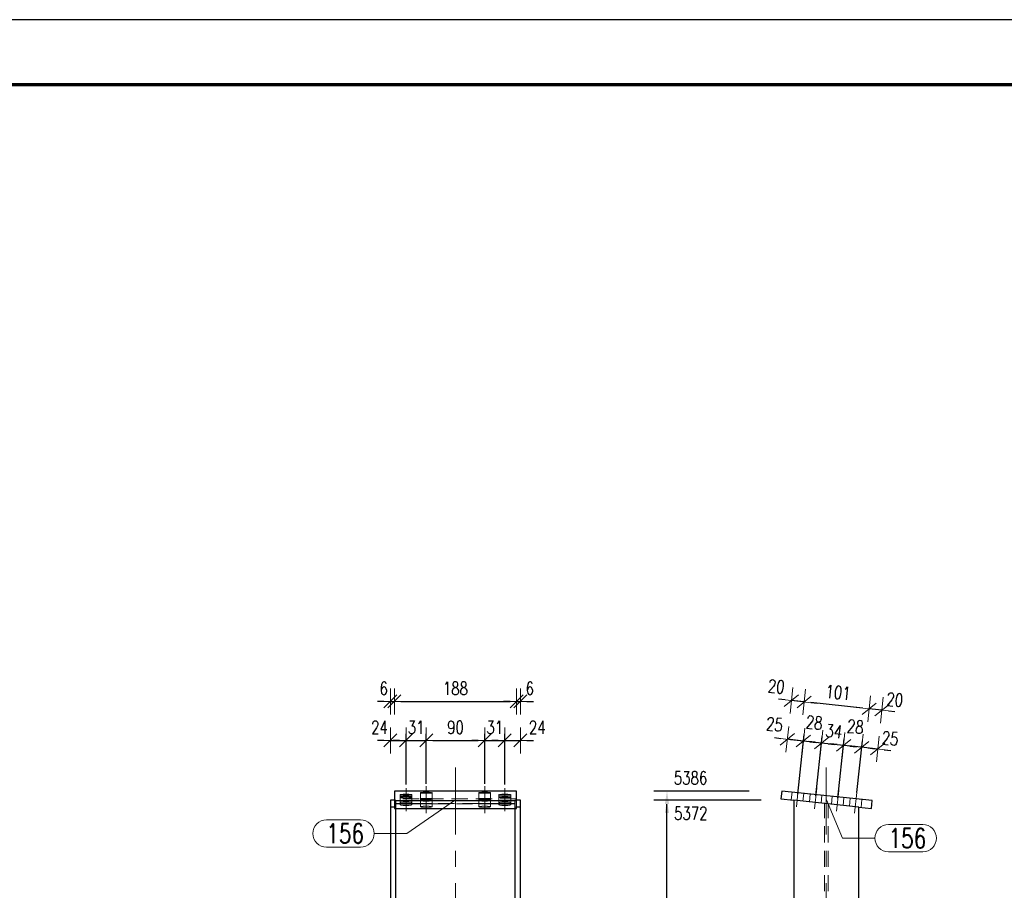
# Model space of a CAD drawing. Header units: millimetres. Extents: x -165 to 441, y 14674 to 15169.
# Tile 9 of 21: x -13 to 138, y 14960 to 15094. Entities that reach past the tile are written whole.
import ezdxf

# ---------------------------------------------------------------- set-up
doc = ezdxf.new("R2010")
doc.units = ezdxf.units.MM
doc.header["$LTSCALE"] = 10
doc.linetypes.add('HIDDEN', pattern=[0.375, 0.25, -0.125])
doc.linetypes.add('MITTE', pattern=[2, 1.25, -0.25, 0.25, -0.25])
doc.layers.get('Defpoints').update_dxf_attribs({"color": 1})
doc.layers.add('_FORMATKA', color=8, linetype='Continuous', plot=False)
for name, color, linetype, lineweight in [('_RAMKA', 7, 'Continuous', 35), ('PS_DIM', 4, 'Continuous', 13), ('PS_Hidden', 2, 'HIDDEN', 9), ('PS_Mid', 5, 'MITTE', 15), ('PS_Pos', 1, 'Continuous', 15), ('PS_Shape', 161, 'Continuous', 30), ('PS_SOLID', 7, 'Continuous', 30)]:
    doc.layers.add(name, color=color, linetype=linetype, lineweight=lineweight)
doc.styles.add('simplex', font='simplex.shx', dxfattribs={"width": 0.75})
doc.dimstyles.new('1_10_GŁ_DS1-LS10', dxfattribs={"dimtxt": 2, "dimasz": 2, "dimexe": 2, "dimexo": 5, "dimgap": 1, "dimtad": 1, "dimjust": 4, "dimdec": 0, "dimlfac": 10, "dimtxsty": 'simplex', "dimblk1": 'NONE', "dimsah": 1, "dimcen": 2, "dimclrd": 256, "dimclre": 256, "dimclrt": 3, "dimadec": 1, "dimazin": 0, "dimtfac": 1, "dimtdec": 0, "dimtmove": 2, "dimatfit": 3, "dimfxl": 1, "dimarcsym": 0})
doc.dimstyles.new('1_10_PRZ', dxfattribs={"dimtxt": 2, "dimasz": 1, "dimexe": 2, "dimexo": 5, "dimgap": 1, "dimtad": 1, "dimdec": 0, "dimlfac": 10, "dimtxsty": 'simplex', "dimblk": 'dimznak', "dimcen": 2, "dimse1": 1, "dimse2": 1, "dimclrt": 3, "dimadec": 1, "dimazin": 0, "dimtfac": 1, "dimtdec": 0, "dimtix": 1, "dimtmove": 2, "dimatfit": 3, "dimldrblk": 'dim-grot', "dimfxl": 1, "dimarcsym": 0})
doc.dimstyles.new('1_10_SC', dxfattribs={"dimtxt": 2, "dimasz": 1, "dimexe": 1, "dimexo": 1, "dimgap": 1, "dimtad": 1, "dimdec": 0, "dimlfac": 10, "dimtxsty": 'simplex', "dimblk": 'dimznak', "dimcen": 2, "dimclrd": 256, "dimclre": 256, "dimclrt": 3, "dimadec": 1, "dimazin": 0, "dimtfac": 1, "dimtdec": 0, "dimtix": 1, "dimtmove": 2, "dimatfit": 3, "dimldrblk": 'dim-grot', "dimfxl": 1, "dimarcsym": 0})

# ---------------------------------------------------------------- blocks, each defined once
blk = doc.blocks.new('*D55')
at = {"layer": 'Defpoints', "color": 0, "transparency": 16777216}
for p in [(86.38, 14973.67), (105.88, 14973.67), (115.88, 14820.89)]:
    blk.add_point(p, dxfattribs=at)
at = {"layer": 'PS_DIM', "lineweight": -2, "transparency": 16777216}
for p, q in [((100.88, 14973.67), (84.38, 14973.67)), ((86.38, 14820.89), (86.38, 14971.67)), ((110.88, 14820.89), (84.38, 14820.89))]:
    blk.add_line(p, q, dxfattribs=at)
at = {"layer": 'PS_DIM', "transparency": 16777216}
blk.add_solid([(86.05, 14971.67), (86.71, 14971.67), (86.38, 14973.67)], dxfattribs=at)
at = {"layer": 'PS_DIM', "color": 3, "transparency": 16777216, "insert": (90.04, 14971.65), "char_height": 2, "attachment_point": 5, "rotation": 0.0573, "style": 'simplex'}
blk.add_mtext('5372', dxfattribs=at)
blk = doc.blocks.new('_None')
blk = doc.blocks.new('*D56')
at = {"layer": 'Defpoints', "color": 0, "transparency": 16777216}
for p in [(86.38, 14975.07), (104.05, 14975.07), (115.88, 14820.89)]:
    blk.add_point(p, dxfattribs=at)
at = {"layer": 'PS_DIM', "lineweight": -2, "transparency": 16777216}
for p, q in [((99.05, 14975.07), (84.38, 14975.07)), ((86.38, 14820.89), (86.38, 14973.07)), ((110.88, 14820.89), (84.38, 14820.89))]:
    blk.add_line(p, q, dxfattribs=at)
at = {"layer": 'PS_DIM', "transparency": 16777216}
blk.add_solid([(86.05, 14973.07), (86.71, 14973.07), (86.38, 14975.07)], dxfattribs=at)
at = {"layer": 'PS_DIM', "color": 3, "transparency": 16777216, "insert": (90.01, 14977.09), "char_height": 2, "attachment_point": 5, "rotation": 0.0573, "style": 'simplex'}
blk.add_mtext('5386', dxfattribs=at)
blk = doc.blocks.new('dimznak')
at = {"color": 0}
for points in [[(0, 2), (0, -2)], [(-2, 0), (2, 0)]]:
    blk.add_lwpolyline(points, dxfattribs=at)
at = {"color": 2}
blk.add_lwpolyline([(1, 1), (-1, -1)], dxfattribs=at)
blk = doc.blocks.new('*D63')
at = {"layer": 'Defpoints', "color": 0, "transparency": 16777216}
for p in [(116.33, 14981.81), (115.48, 14973.85), (117.97, 14973.59)]:
    blk.add_point(p, dxfattribs=at)
at = {"layer": 'PS_DIM', "color": 0, "lineweight": -2, "transparency": 16777216}
for p, q in [((115.34, 14981.91), (114.34, 14982.02)), ((118.82, 14981.54), (116.33, 14981.81)), ((119.81, 14981.43), (120.81, 14981.33))]:
    blk.add_line(p, q, dxfattribs=at)
for p, rotation in [((116.33, 14981.81), 353.9079972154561), ((118.82, 14981.54), 173.9079972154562)]:
    blk.add_blockref('dimznak', p, dxfattribs=dict(at, rotation=rotation))
at = {"layer": 'PS_DIM', "color": 3, "transparency": 16777216, "insert": (120.72, 14983.17), "char_height": 2, "attachment_point": 5, "rotation": 353.908, "style": 'simplex'}
blk.add_mtext('25', dxfattribs=at)
blk = doc.blocks.new('dim-grot')
blk.add_hatch(color=256).paths.add_polyline_path([(0, 0), (-2, 0.5), (-2, -0.5)])
blk.add_lwpolyline([(0, 0), (-2, 0.5), (-2, -0.5), (0, 0)])
blk = doc.blocks.new('*D64')
at = {"layer": 'Defpoints', "color": 0, "transparency": 16777216}
for p in [(113.55, 14982.1), (112.57, 14972.96), (115.48, 14973.85)]:
    blk.add_point(p, dxfattribs=at)
at = {"layer": 'PS_DIM', "lineweight": -2, "transparency": 16777216}
for p, q in [((112.55, 14982.21), (111.56, 14982.32)), ((112.68, 14973.95), (113.65, 14983.1)), ((116.33, 14981.81), (113.55, 14982.1)), ((115.59, 14974.85), (116.44, 14982.8)), ((117.33, 14981.7), (118.32, 14981.59))]:
    blk.add_line(p, q, dxfattribs=at)
for p, rotation in [((113.55, 14982.1), 353.9079972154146), ((116.33, 14981.81), 173.9079972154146)]:
    blk.add_blockref('dimznak', p, dxfattribs=dict(at, rotation=rotation))
at = {"layer": 'PS_DIM', "color": 3, "transparency": 16777216, "insert": (115.37, 14984.98), "char_height": 2, "attachment_point": 5, "rotation": 353.908, "style": 'simplex'}
blk.add_mtext('28', dxfattribs=at)
blk = doc.blocks.new('*D65')
at = {"layer": 'Defpoints', "color": 0, "transparency": 16777216}
for p in [(110.17, 14982.46), (109.19, 14973.32), (112.57, 14972.96)]:
    blk.add_point(p, dxfattribs=at)
at = {"layer": 'PS_DIM', "lineweight": -2, "transparency": 16777216}
for p, q in [((109.3, 14974.31), (110.27, 14983.46)), ((109.17, 14982.57), (108.18, 14982.68)), ((113.55, 14982.1), (110.17, 14982.46)), ((112.68, 14973.95), (113.65, 14983.1)), ((114.54, 14982), (115.54, 14981.89))]:
    blk.add_line(p, q, dxfattribs=at)
for p, rotation in [((110.17, 14982.46), 353.9079972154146), ((113.55, 14982.1), 173.9079972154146)]:
    blk.add_blockref('dimznak', p, dxfattribs=dict(at, rotation=rotation))
at = {"layer": 'PS_DIM', "color": 3, "transparency": 16777216, "insert": (112.07, 14984.27), "char_height": 2, "attachment_point": 5, "rotation": 353.908, "style": 'simplex'}
blk.add_mtext('34', dxfattribs=at)
blk = doc.blocks.new('*D66')
at = {"layer": 'Defpoints', "color": 0, "transparency": 16777216}
for p in [(107.38, 14982.76), (106.41, 14973.61), (109.19, 14973.32)]:
    blk.add_point(p, dxfattribs=at)
at = {"layer": 'PS_DIM', "lineweight": -2, "transparency": 16777216}
for p, q in [((106.51, 14974.61), (107.49, 14983.76)), ((109.3, 14974.31), (110.27, 14983.46)), ((106.39, 14982.87), (105.39, 14982.97)), ((110.17, 14982.46), (107.38, 14982.76)), ((111.16, 14982.36), (112.16, 14982.25))]:
    blk.add_line(p, q, dxfattribs=at)
for p, rotation in [((107.38, 14982.76), 353.9079972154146), ((110.17, 14982.46), 173.9079972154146)]:
    blk.add_blockref('dimznak', p, dxfattribs=dict(at, rotation=rotation))
at = {"layer": 'PS_DIM', "color": 3, "transparency": 16777216, "insert": (109.04, 14985.6), "char_height": 2, "attachment_point": 5, "rotation": 353.908, "style": 'simplex'}
blk.add_mtext('28', dxfattribs=at)
blk = doc.blocks.new('*D67')
at = {"layer": 'Defpoints', "color": 0, "transparency": 16777216}
for p in [(104.9, 14983.03), (103.92, 14973.88), (106.41, 14973.61)]:
    blk.add_point(p, dxfattribs=at)
at = {"layer": 'PS_DIM', "color": 0, "lineweight": -2, "transparency": 16777216}
for p, q in [((103.9, 14983.13), (102.91, 14983.24)), ((107.38, 14982.76), (104.9, 14983.03)), ((108.38, 14982.66), (109.37, 14982.55))]:
    blk.add_line(p, q, dxfattribs=at)
for p, rotation in [((104.9, 14983.03), 353.9079972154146), ((107.38, 14982.76), 173.9079972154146)]:
    blk.add_blockref('dimznak', p, dxfattribs=dict(at, rotation=rotation))
at = {"layer": 'PS_DIM', "color": 3, "transparency": 16777216, "insert": (102.93, 14985.33), "char_height": 2, "attachment_point": 5, "rotation": 353.908, "style": 'simplex'}
blk.add_mtext('25', dxfattribs=at)
blk = doc.blocks.new('*D68')
at = {"layer": 'Defpoints', "color": 0, "transparency": 16777216}
for p in [(117.49, 14987.72), (115.88, 14972.6), (117.84, 14972.39)]:
    blk.add_point(p, dxfattribs=at)
at = {"layer": 'PS_DIM', "color": 0, "lineweight": -2, "transparency": 16777216}
for p, q in [((116.5, 14987.82), (115.5, 14987.93)), ((119.45, 14987.51), (117.49, 14987.72)), ((120.45, 14987.4), (121.44, 14987.29))]:
    blk.add_line(p, q, dxfattribs=at)
for p, rotation in [((117.49, 14987.72), 353.9079972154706), ((119.45, 14987.51), 173.9079972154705)]:
    blk.add_blockref('dimznak', p, dxfattribs=dict(at, rotation=rotation))
at = {"layer": 'PS_DIM', "color": 3, "transparency": 16777216, "insert": (121.43, 14989.13), "char_height": 2, "attachment_point": 5, "rotation": 353.908, "style": 'simplex'}
blk.add_mtext('20', dxfattribs=at)
blk = doc.blocks.new('*D69')
at = {"layer": 'Defpoints', "color": 0, "transparency": 16777216}
for p in [(107.49, 14988.78), (105.88, 14973.67), (115.88, 14972.6)]:
    blk.add_point(p, dxfattribs=at)
at = {"layer": 'PS_DIM', "color": 0, "lineweight": -2, "transparency": 16777216}
blk.add_line((116.5, 14987.82), (108.49, 14988.68), dxfattribs=at)
for p, rotation in [((107.49, 14988.78), 173.9079972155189), ((117.49, 14987.72), 353.9079972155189)]:
    blk.add_blockref('dimznak', p, dxfattribs=dict(at, rotation=rotation))
at = {"layer": 'PS_DIM', "color": 3, "transparency": 16777216, "insert": (112.71, 14990.24), "char_height": 2, "attachment_point": 5, "rotation": 353.908, "style": 'simplex'}
blk.add_mtext('101', dxfattribs=at)
blk = doc.blocks.new('*D70')
at = {"layer": 'Defpoints', "color": 0, "transparency": 16777216}
for p in [(105.53, 14988.99), (104.05, 14975.07), (105.88, 14973.67)]:
    blk.add_point(p, dxfattribs=at)
at = {"layer": 'PS_DIM', "color": 0, "lineweight": -2, "transparency": 16777216}
for p, q in [((104.54, 14989.1), (103.54, 14989.21)), ((107.49, 14988.78), (105.53, 14988.99)), ((108.49, 14988.68), (109.48, 14988.57))]:
    blk.add_line(p, q, dxfattribs=at)
for p, rotation in [((105.53, 14988.99), 353.9079972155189), ((107.49, 14988.78), 173.9079972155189)]:
    blk.add_blockref('dimznak', p, dxfattribs=dict(at, rotation=rotation))
at = {"layer": 'PS_DIM', "color": 3, "transparency": 16777216, "insert": (103.2, 14991.16), "char_height": 2, "attachment_point": 5, "rotation": 353.908, "style": 'simplex'}
blk.add_mtext('20', dxfattribs=at)
blk = doc.blocks.new('*D74')
at = {"layer": 'Defpoints', "color": 0, "transparency": 16777216}
for p in [(46.23, 14982.86), (46.23, 14975.07), (43.83, 14973.67)]:
    blk.add_point(p, dxfattribs=at)
at = {"layer": 'PS_DIM', "color": 0, "lineweight": -2, "transparency": 16777216}
for p, q in [((42.83, 14982.86), (41.83, 14982.86)), ((43.83, 14982.86), (46.23, 14982.86)), ((47.23, 14982.86), (48.23, 14982.86))]:
    blk.add_line(p, q, dxfattribs=at)
blk.add_blockref('dimznak', (43.83, 14982.86), dxfattribs=at)
at = {"layer": 'PS_DIM', "color": 0, "lineweight": -2, "transparency": 16777216, "rotation": 180}
blk.add_blockref('dimznak', (46.23, 14982.86), dxfattribs=at)
at = {"layer": 'PS_DIM', "color": 3, "transparency": 16777216, "insert": (42.14, 14984.86), "char_height": 2, "attachment_point": 5, "style": 'simplex'}
blk.add_mtext('24', dxfattribs=at)
blk = doc.blocks.new('*D75')
at = {"layer": 'Defpoints', "color": 0, "transparency": 16777216}
for p in [(49.33, 14982.86), (46.23, 14975.07), (49.33, 14975.17)]:
    blk.add_point(p, dxfattribs=at)
at = {"layer": 'PS_DIM', "lineweight": -2, "transparency": 16777216}
for p, q in [((46.23, 14976.07), (46.23, 14983.86)), ((49.33, 14976.17), (49.33, 14983.86)), ((45.23, 14982.86), (44.23, 14982.86)), ((46.23, 14982.86), (49.33, 14982.86)), ((50.33, 14982.86), (51.33, 14982.86))]:
    blk.add_line(p, q, dxfattribs=at)
blk.add_blockref('dimznak', (46.23, 14982.86), dxfattribs=at)
at = {"layer": 'PS_DIM', "lineweight": -2, "transparency": 16777216, "rotation": 180}
blk.add_blockref('dimznak', (49.33, 14982.86), dxfattribs=at)
at = {"layer": 'PS_DIM', "color": 3, "transparency": 16777216, "insert": (47.78, 14984.86), "char_height": 2, "attachment_point": 5, "style": 'simplex'}
blk.add_mtext('31', dxfattribs=at)
blk = doc.blocks.new('*D76')
at = {"layer": 'Defpoints', "color": 0, "transparency": 16777216}
for p in [(58.33, 14982.86), (49.33, 14975.17), (58.33, 14975.17)]:
    blk.add_point(p, dxfattribs=at)
at = {"layer": 'PS_DIM', "lineweight": -2, "transparency": 16777216}
for p, q in [((49.33, 14976.17), (49.33, 14983.86)), ((58.33, 14976.17), (58.33, 14983.86)), ((50.33, 14982.86), (57.33, 14982.86))]:
    blk.add_line(p, q, dxfattribs=at)
at = {"layer": 'PS_DIM', "lineweight": -2, "transparency": 16777216, "rotation": 180}
blk.add_blockref('dimznak', (49.33, 14982.86), dxfattribs=at)
at = {"layer": 'PS_DIM', "lineweight": -2, "transparency": 16777216}
blk.add_blockref('dimznak', (58.33, 14982.86), dxfattribs=at)
at = {"layer": 'PS_DIM', "color": 3, "transparency": 16777216, "insert": (53.83, 14984.86), "char_height": 2, "attachment_point": 5, "style": 'simplex'}
blk.add_mtext('90', dxfattribs=at)
blk = doc.blocks.new('*D77')
at = {"layer": 'Defpoints', "color": 0, "transparency": 16777216}
for p in [(61.43, 14982.86), (58.33, 14975.17), (61.43, 14975.07)]:
    blk.add_point(p, dxfattribs=at)
at = {"layer": 'PS_DIM', "lineweight": -2, "transparency": 16777216}
for p, q in [((58.33, 14976.17), (58.33, 14983.86)), ((61.43, 14976.07), (61.43, 14983.86)), ((57.33, 14982.86), (56.33, 14982.86)), ((58.33, 14982.86), (61.43, 14982.86)), ((62.43, 14982.86), (63.43, 14982.86))]:
    blk.add_line(p, q, dxfattribs=at)
blk.add_blockref('dimznak', (58.33, 14982.86), dxfattribs=at)
at = {"layer": 'PS_DIM', "lineweight": -2, "transparency": 16777216, "rotation": 180}
blk.add_blockref('dimznak', (61.43, 14982.86), dxfattribs=at)
at = {"layer": 'PS_DIM', "color": 3, "transparency": 16777216, "insert": (59.88, 14984.86), "char_height": 2, "attachment_point": 5, "style": 'simplex'}
blk.add_mtext('31', dxfattribs=at)
blk = doc.blocks.new('*D78')
at = {"layer": 'Defpoints', "color": 0, "transparency": 16777216}
for p in [(63.83, 14982.86), (61.43, 14975.07), (63.83, 14973.67)]:
    blk.add_point(p, dxfattribs=at)
at = {"layer": 'PS_DIM', "color": 0, "lineweight": -2, "transparency": 16777216}
for p, q in [((60.43, 14982.86), (59.43, 14982.86)), ((61.43, 14982.86), (63.83, 14982.86)), ((64.83, 14982.86), (65.83, 14982.86))]:
    blk.add_line(p, q, dxfattribs=at)
blk.add_blockref('dimznak', (61.43, 14982.86), dxfattribs=at)
at = {"layer": 'PS_DIM', "color": 0, "lineweight": -2, "transparency": 16777216, "rotation": 180}
blk.add_blockref('dimznak', (63.83, 14982.86), dxfattribs=at)
at = {"layer": 'PS_DIM', "color": 3, "transparency": 16777216, "insert": (66.42, 14984.86), "char_height": 2, "attachment_point": 5, "style": 'simplex'}
blk.add_mtext('24', dxfattribs=at)
blk = doc.blocks.new('*D79')
at = {"layer": 'Defpoints', "color": 0, "transparency": 16777216}
for p in [(44.43, 14988.86), (44.43, 14974.86), (43.83, 14973.67)]:
    blk.add_point(p, dxfattribs=at)
at = {"layer": 'PS_DIM', "color": 0, "lineweight": -2, "transparency": 16777216}
for p, q in [((42.83, 14988.86), (41.83, 14988.86)), ((43.83, 14988.86), (44.43, 14988.86)), ((45.43, 14988.86), (46.43, 14988.86))]:
    blk.add_line(p, q, dxfattribs=at)
blk.add_blockref('dimznak', (43.83, 14988.86), dxfattribs=at)
at = {"layer": 'PS_DIM', "color": 0, "lineweight": -2, "transparency": 16777216, "rotation": 180}
blk.add_blockref('dimznak', (44.43, 14988.86), dxfattribs=at)
at = {"layer": 'PS_DIM', "color": 3, "transparency": 16777216, "insert": (42.8, 14990.86), "char_height": 2, "attachment_point": 5, "style": 'simplex'}
blk.add_mtext('6', dxfattribs=at)
blk = doc.blocks.new('*D80')
at = {"layer": 'Defpoints', "color": 0, "transparency": 16777216}
for p in [(63.23, 14988.86), (44.43, 14974.86), (63.23, 14974.86)]:
    blk.add_point(p, dxfattribs=at)
at = {"layer": 'PS_DIM', "color": 0, "lineweight": -2, "transparency": 16777216}
blk.add_line((45.43, 14988.86), (62.23, 14988.86), dxfattribs=at)
at = {"layer": 'PS_DIM', "color": 0, "lineweight": -2, "transparency": 16777216, "rotation": 180}
blk.add_blockref('dimznak', (44.43, 14988.86), dxfattribs=at)
at = {"layer": 'PS_DIM', "color": 0, "lineweight": -2, "transparency": 16777216}
blk.add_blockref('dimznak', (63.23, 14988.86), dxfattribs=at)
at = {"layer": 'PS_DIM', "color": 3, "transparency": 16777216, "insert": (53.83, 14990.86), "char_height": 2, "attachment_point": 5, "style": 'simplex'}
blk.add_mtext('188', dxfattribs=at)
blk = doc.blocks.new('*D81')
at = {"layer": 'Defpoints', "color": 0, "transparency": 16777216}
for p in [(63.83, 14988.86), (63.23, 14974.86), (63.83, 14973.67)]:
    blk.add_point(p, dxfattribs=at)
at = {"layer": 'PS_DIM', "color": 0, "lineweight": -2, "transparency": 16777216}
for p, q in [((62.23, 14988.86), (61.23, 14988.86)), ((63.23, 14988.86), (63.83, 14988.86)), ((64.83, 14988.86), (65.83, 14988.86))]:
    blk.add_line(p, q, dxfattribs=at)
blk.add_blockref('dimznak', (63.23, 14988.86), dxfattribs=at)
at = {"layer": 'PS_DIM', "color": 0, "lineweight": -2, "transparency": 16777216, "rotation": 180}
blk.add_blockref('dimznak', (63.83, 14988.86), dxfattribs=at)
at = {"layer": 'PS_DIM', "color": 3, "transparency": 16777216, "insert": (65.27, 14990.86), "char_height": 2, "attachment_point": 5, "style": 'simplex'}
blk.add_mtext('6', dxfattribs=at)
blk = doc.blocks.new('*U150')
at = {"layer": '_FORMATKA', "lineweight": -3}
blk.add_lwpolyline([(-594, 0), (0, 0), (0, 420), (-594, 420)], close=True, dxfattribs=at)
at = {"layer": '_RAMKA', "lineweight": -3, "const_width": 0.5}
blk.add_lwpolyline([(-564, 10), (-10, 10), (-10, 410), (-564, 410)], close=True, dxfattribs=at)
blk = doc.blocks.new('*X228')
at = {"layer": 'PS_Hidden', "color": 2, "linetype": 'HIDDEN'}
for p, q in [((45.33, 14974.51), (45.33, 14974.15)), ((47.13, 14974.15), (47.13, 14974.51)), ((48.43, 14974.81), (48.43, 14973.85)), ((50.23, 14973.85), (50.23, 14974.81)), ((57.43, 14974.81), (57.43, 14973.85)), ((59.23, 14973.85), (59.23, 14974.81)), ((60.53, 14974.51), (60.53, 14974.15)), ((62.33, 14974.15), (62.33, 14974.51)), ((43.83, 14972.6), (43.83, 14973.67)), ((63.23, 14973.88), (44.43, 14973.88)), ((44.68, 14973.67), (44.43, 14973.67)), ((44.68, 14973.17), (44.68, 14973.67)), ((44.68, 14973.11), (44.68, 14973.17)), ((45.33, 14973.17), (44.68, 14973.17)), ((44.68, 14972.6), (44.68, 14973.11)), ((44.68, 14973.11), (45.33, 14973.11)), ((45.33, 14974.15), (45.33, 14972.96)), ((45.33, 14973.32), (45.45, 14973.36)), ((45.45, 14973.27), (45.33, 14973.32)), ((47.13, 14973.17), (45.33, 14973.17)), ((45.33, 14973.11), (47.13, 14973.11)), ((45.33, 14972.96), (45.45, 14973)), ((45.33, 14972.96), (45.45, 14972.91)), ((45.45, 14973.36), (45.78, 14973.4)), ((45.78, 14973.23), (45.45, 14973.27)), ((45.45, 14973), (45.78, 14973.04)), ((45.45, 14972.91), (45.78, 14972.87)), ((45.78, 14973.4), (46.23, 14973.41)), ((46.23, 14973.22), (45.78, 14973.23)), ((45.78, 14973.04), (46.23, 14973.05)), ((45.78, 14972.87), (46.23, 14972.86)), ((46.23, 14973.41), (46.68, 14973.4)), ((46.68, 14973.23), (46.23, 14973.22)), ((46.23, 14973.05), (46.68, 14973.04)), ((46.23, 14972.86), (46.68, 14972.87)), ((46.68, 14973.4), (47.01, 14973.36)), ((47.01, 14973.27), (46.68, 14973.23)), ((46.68, 14973.04), (47.01, 14973)), ((46.68, 14972.87), (47.01, 14972.91)), ((47.01, 14973.36), (47.13, 14973.32)), ((47.13, 14973.32), (47.01, 14973.27)), ((47.01, 14973), (47.13, 14972.96)), ((47.01, 14972.91), (47.13, 14972.96)), ((47.13, 14972.96), (47.13, 14974.15)), ((48.43, 14973.17), (47.13, 14973.17)), ((47.13, 14973.11), (48.43, 14973.11)), ((48.43, 14973.85), (48.43, 14972.66)), ((48.43, 14973.61), (48.55, 14973.66)), ((48.55, 14973.57), (48.43, 14973.61)), ((50.23, 14973.17), (48.43, 14973.17)), ((48.43, 14973.11), (50.23, 14973.11)), ((48.55, 14973.66), (48.88, 14973.7)), ((48.88, 14973.53), (48.55, 14973.57)), ((48.88, 14973.7), (49.33, 14973.71)), ((49.33, 14973.52), (48.88, 14973.53)), ((48.88, 14972.74), (49.33, 14972.75)), ((49.33, 14973.71), (49.78, 14973.7)), ((49.78, 14973.53), (49.33, 14973.52)), ((49.33, 14972.75), (49.78, 14972.74)), ((49.78, 14973.7), (50.11, 14973.66)), ((50.11, 14973.57), (49.78, 14973.53)), ((50.11, 14973.66), (50.23, 14973.61)), ((50.23, 14973.61), (50.11, 14973.57)), ((50.23, 14972.66), (50.23, 14973.85)), ((57.43, 14973.17), (50.23, 14973.17)), ((50.23, 14973.11), (57.43, 14973.11)), ((57.43, 14973.85), (57.43, 14972.66)), ((57.43, 14973.61), (57.55, 14973.66)), ((57.55, 14973.57), (57.43, 14973.61)), ((59.23, 14973.17), (57.43, 14973.17)), ((57.43, 14973.11), (59.23, 14973.11)), ((57.55, 14973.66), (57.88, 14973.7)), ((57.88, 14973.53), (57.55, 14973.57)), ((57.88, 14973.7), (58.33, 14973.71)), ((58.33, 14973.52), (57.88, 14973.53)), ((57.88, 14972.74), (58.33, 14972.75)), ((58.33, 14973.71), (58.78, 14973.7)), ((58.78, 14973.53), (58.33, 14973.52)), ((58.33, 14972.75), (58.78, 14972.74)), ((58.78, 14973.7), (59.11, 14973.66)), ((59.11, 14973.57), (58.78, 14973.53)), ((59.11, 14973.66), (59.23, 14973.61)), ((59.23, 14973.61), (59.11, 14973.57)), ((59.23, 14972.66), (59.23, 14973.85)), ((60.53, 14973.17), (59.23, 14973.17)), ((59.23, 14973.11), (60.53, 14973.11)), ((60.53, 14974.15), (60.53, 14972.96)), ((60.53, 14973.32), (60.65, 14973.36)), ((60.65, 14973.27), (60.53, 14973.32)), ((62.33, 14973.17), (60.53, 14973.17)), ((60.53, 14973.11), (62.33, 14973.11)), ((60.53, 14972.96), (60.65, 14973)), ((60.65, 14972.91), (60.53, 14972.96)), ((60.65, 14973.36), (60.98, 14973.4)), ((60.98, 14973.23), (60.65, 14973.27)), ((60.65, 14973), (60.98, 14973.04)), ((60.98, 14972.87), (60.65, 14972.91)), ((60.98, 14973.4), (61.43, 14973.41)), ((61.43, 14973.22), (60.98, 14973.23)), ((60.98, 14973.04), (61.43, 14973.05)), ((61.43, 14972.86), (60.98, 14972.87)), ((61.43, 14973.41), (61.88, 14973.4)), ((61.88, 14973.23), (61.43, 14973.22)), ((61.43, 14973.05), (61.88, 14973.04)), ((61.88, 14972.87), (61.43, 14972.86)), ((61.88, 14973.4), (62.21, 14973.36)), ((62.21, 14973.27), (61.88, 14973.23)), ((61.88, 14973.04), (62.21, 14973)), ((62.21, 14972.91), (61.88, 14972.87)), ((62.21, 14973.36), (62.33, 14973.32)), ((62.33, 14973.32), (62.21, 14973.27)), ((62.21, 14973), (62.33, 14972.96)), ((62.33, 14972.96), (62.21, 14972.91)), ((62.33, 14972.96), (62.33, 14974.15)), ((62.98, 14973.17), (62.33, 14973.17)), ((62.33, 14973.11), (62.98, 14973.11)), ((62.98, 14948.39), (62.98, 14973.67)), ((63.23, 14973.67), (62.98, 14973.67)), ((62.98, 14973.67), (62.98, 14973.17)), ((62.98, 14973.11), (62.98, 14973.17)), ((62.98, 14973.11), (62.98, 14972.6)), ((44.68, 14972.6), (44.43, 14972.6)), ((44.68, 14972.39), (44.68, 14972.6)), ((48.43, 14972.66), (48.55, 14972.71)), ((48.55, 14972.61), (48.43, 14972.66)), ((48.55, 14972.71), (48.88, 14972.74)), ((48.88, 14972.58), (48.55, 14972.61)), ((49.33, 14972.56), (48.88, 14972.58)), ((49.78, 14972.58), (49.33, 14972.56)), ((49.78, 14972.74), (50.11, 14972.71)), ((50.11, 14972.61), (49.78, 14972.58)), ((50.11, 14972.71), (50.23, 14972.66)), ((50.23, 14972.66), (50.11, 14972.61)), ((57.43, 14972.66), (57.55, 14972.71)), ((57.55, 14972.61), (57.43, 14972.66)), ((57.55, 14972.71), (57.88, 14972.74)), ((57.88, 14972.58), (57.55, 14972.61)), ((58.33, 14972.56), (57.88, 14972.58)), ((58.78, 14972.58), (58.33, 14972.56)), ((58.78, 14972.74), (59.11, 14972.71)), ((59.11, 14972.61), (58.78, 14972.58)), ((59.11, 14972.71), (59.23, 14972.66)), ((59.23, 14972.66), (59.11, 14972.61)), ((63.23, 14972.6), (62.98, 14972.6)), ((62.98, 14972.6), (62.98, 14972.39))]:
    blk.add_line(p, q, dxfattribs=at)
at = {"layer": 'PS_Mid', "color": 5, "linetype": 'MITTE'}
for p, q in [((53.83, 14948.39), (53.83, 14978.67)), ((49.33, 14975.81), (49.33, 14972.61)), ((58.33, 14975.81), (58.33, 14972.61)), ((46.23, 14975.51), (46.23, 14972.32)), ((46.23, 14975.15), (46.23, 14971.96)), ((49.33, 14974.85), (49.33, 14971.66)), ((58.33, 14974.85), (58.33, 14971.66)), ((61.43, 14975.51), (61.43, 14972.32)), ((61.43, 14975.15), (61.43, 14971.96))]:
    blk.add_line(p, q, dxfattribs=at)
at = {"layer": 'PS_SOLID', "color": 7, "linetype": 'Continuous'}
for p, q in [((63.23, 14975.07), (44.43, 14975.07)), ((44.43, 14975.07), (44.43, 14973.59)), ((45.33, 14974.51), (45.45, 14974.56)), ((45.45, 14974.46), (45.33, 14974.51)), ((45.45, 14974.56), (45.78, 14974.59)), ((45.78, 14974.43), (45.45, 14974.46)), ((45.78, 14974.59), (46.23, 14974.6)), ((46.23, 14974.41), (45.78, 14974.43)), ((46.23, 14974.6), (46.68, 14974.59)), ((46.68, 14974.43), (46.23, 14974.41)), ((46.68, 14974.59), (47.01, 14974.56)), ((47.01, 14974.46), (46.68, 14974.43)), ((47.01, 14974.56), (47.13, 14974.51)), ((47.13, 14974.51), (47.01, 14974.46)), ((48.43, 14974.81), (48.55, 14974.85)), ((48.55, 14974.76), (48.43, 14974.81)), ((48.55, 14974.85), (48.88, 14974.89)), ((48.88, 14974.72), (48.55, 14974.76)), ((48.88, 14974.89), (49.33, 14974.9)), ((49.33, 14974.71), (48.88, 14974.72)), ((49.33, 14974.9), (49.78, 14974.89)), ((49.78, 14974.72), (49.33, 14974.71)), ((49.78, 14974.89), (50.11, 14974.85)), ((50.11, 14974.76), (49.78, 14974.72)), ((50.11, 14974.85), (50.23, 14974.81)), ((50.23, 14974.81), (50.11, 14974.76)), ((57.43, 14974.81), (57.55, 14974.85)), ((57.55, 14974.76), (57.43, 14974.81)), ((57.55, 14974.85), (57.88, 14974.89)), ((57.88, 14974.72), (57.55, 14974.76)), ((57.88, 14974.89), (58.33, 14974.9)), ((58.33, 14974.71), (57.88, 14974.72)), ((58.33, 14974.9), (58.78, 14974.89)), ((58.78, 14974.72), (58.33, 14974.71)), ((58.78, 14974.89), (59.11, 14974.85)), ((59.11, 14974.76), (58.78, 14974.72)), ((59.11, 14974.85), (59.23, 14974.81)), ((59.23, 14974.81), (59.11, 14974.76)), ((60.53, 14974.51), (60.65, 14974.56)), ((60.65, 14974.46), (60.53, 14974.51)), ((60.65, 14974.56), (60.98, 14974.59)), ((60.98, 14974.43), (60.65, 14974.46)), ((60.98, 14974.59), (61.43, 14974.6)), ((61.43, 14974.41), (60.98, 14974.43)), ((61.43, 14974.6), (61.88, 14974.59)), ((61.88, 14974.43), (61.43, 14974.41)), ((61.88, 14974.59), (62.21, 14974.56)), ((62.21, 14974.46), (61.88, 14974.43)), ((62.21, 14974.56), (62.33, 14974.51)), ((62.33, 14974.51), (62.21, 14974.46)), ((63.23, 14974.81), (63.23, 14975.07)), ((63.23, 14974.51), (63.23, 14974.81)), ((63.23, 14974.15), (63.23, 14974.51)), ((44.43, 14973.67), (43.83, 14973.67)), ((43.83, 14973.67), (43.83, 14972.6)), ((44.43, 14973.59), (44.43, 14972.39)), ((44.43, 14973.59), (63.23, 14973.59)), ((45.45, 14974.2), (45.33, 14974.15)), ((45.33, 14974.15), (45.45, 14974.1)), ((45.78, 14974.23), (45.45, 14974.2)), ((45.45, 14974.1), (45.78, 14974.07)), ((46.23, 14974.24), (45.78, 14974.23)), ((45.78, 14974.07), (46.23, 14974.05)), ((46.68, 14974.23), (46.23, 14974.24)), ((46.23, 14974.05), (46.68, 14974.07)), ((47.01, 14974.2), (46.68, 14974.23)), ((46.68, 14974.07), (47.01, 14974.1)), ((47.13, 14974.15), (47.01, 14974.2)), ((47.01, 14974.1), (47.13, 14974.15)), ((48.43, 14973.85), (48.55, 14973.9)), ((48.55, 14973.8), (48.43, 14973.85)), ((48.55, 14973.9), (48.88, 14973.93)), ((48.88, 14973.77), (48.55, 14973.8)), ((48.88, 14973.93), (49.33, 14973.95)), ((49.33, 14973.76), (48.88, 14973.77)), ((49.33, 14973.95), (49.78, 14973.93)), ((49.78, 14973.77), (49.33, 14973.76)), ((49.78, 14973.93), (50.11, 14973.9)), ((50.11, 14973.8), (49.78, 14973.77)), ((50.11, 14973.9), (50.23, 14973.85)), ((50.23, 14973.85), (50.11, 14973.8)), ((57.43, 14973.85), (57.55, 14973.9)), ((57.55, 14973.8), (57.43, 14973.85)), ((57.55, 14973.9), (57.88, 14973.93)), ((57.88, 14973.77), (57.55, 14973.8)), ((57.88, 14973.93), (58.33, 14973.95)), ((58.33, 14973.76), (57.88, 14973.77)), ((58.33, 14973.95), (58.78, 14973.93)), ((58.78, 14973.77), (58.33, 14973.76)), ((58.78, 14973.93), (59.11, 14973.9)), ((59.11, 14973.8), (58.78, 14973.77)), ((59.11, 14973.9), (59.23, 14973.85)), ((59.23, 14973.85), (59.11, 14973.8)), ((60.53, 14974.15), (60.65, 14974.2)), ((60.65, 14974.1), (60.53, 14974.15)), ((60.65, 14974.2), (60.98, 14974.23)), ((60.98, 14974.07), (60.65, 14974.1)), ((60.98, 14974.23), (61.43, 14974.24)), ((61.43, 14974.05), (60.98, 14974.07)), ((61.43, 14974.24), (61.88, 14974.23)), ((61.88, 14974.07), (61.43, 14974.05)), ((61.88, 14974.23), (62.21, 14974.2)), ((62.21, 14974.1), (61.88, 14974.07)), ((62.21, 14974.2), (62.33, 14974.15)), ((62.33, 14974.15), (62.21, 14974.1)), ((63.23, 14973.85), (63.23, 14974.15)), ((63.23, 14973.59), (63.23, 14973.85)), ((63.83, 14973.67), (63.23, 14973.67)), ((63.23, 14972.39), (63.23, 14973.59)), ((63.83, 14972.6), (63.83, 14973.67)), ((44.43, 14972.6), (43.83, 14972.6)), ((43.83, 14972.6), (43.83, 14948.39)), ((44.43, 14972.39), (46.23, 14972.39)), ((44.68, 14948.39), (44.68, 14972.39)), ((46.23, 14972.39), (49.33, 14972.39)), ((49.33, 14972.39), (58.33, 14972.39)), ((58.33, 14972.39), (61.43, 14972.39)), ((61.43, 14972.39), (63.23, 14972.39)), ((62.98, 14972.39), (62.98, 14948.39)), ((63.83, 14972.6), (63.23, 14972.6)), ((63.83, 14948.39), (63.83, 14972.6))]:
    blk.add_line(p, q, dxfattribs=at)
blk = doc.blocks.new('*X243')
at = {"color": 1}
for p, q in [((53.83, 14973.73), (46.33, 14968.54)), ((33.98, 14970.64), (39.23, 14970.64)), ((41.33, 14968.54), (46.33, 14968.54)), ((33.98, 14966.44), (39.23, 14966.44))]:
    blk.add_line(p, q, dxfattribs=at)
for centre, start, end in [((33.98, 14968.54), 90, 270), ((39.23, 14968.54), 270, 90)]:
    blk.add_arc(centre, 2.1, start, end, dxfattribs=at)
at = {"color": 2, "style": 'simplex', "width": 0.75}
blk.add_text('156', height=3, dxfattribs=at).set_placement((33.98, 14967.04))
blk = doc.blocks.new('*X245')
at = {"layer": 'PS_Hidden', "color": 2, "linetype": 'HIDDEN'}
for p, q in [((105.64, 14974.9), (105.51, 14973.71)), ((107.3, 14973.52), (107.43, 14974.71)), ((108.42, 14974.6), (108.3, 14973.41)), ((110.08, 14973.22), (110.21, 14974.41)), ((105.88, 14973.67), (105.88, 14948.39)), ((110.6, 14948.39), (110.6, 14973.17)), ((111.16, 14948.39), (111.16, 14973.11)), ((111.8, 14974.24), (111.68, 14973.05)), ((113.47, 14972.86), (113.59, 14974.05)), ((114.59, 14973.95), (114.46, 14972.75)), ((116.25, 14972.56), (116.38, 14973.76))]:
    blk.add_line(p, q, dxfattribs=at)
at = {"layer": 'PS_Mid', "color": 5, "linetype": 'MITTE'}
for p, q in [((110.88, 14948.39), (110.88, 14978.67)), ((106.64, 14975.8), (106.3, 14972.62)), ((106.64, 14975.8), (106.3, 14972.62)), ((109.42, 14975.5), (109.08, 14972.32)), ((109.42, 14975.5), (109.08, 14972.32)), ((112.8, 14975.14), (112.46, 14971.96)), ((112.8, 14975.14), (112.46, 14971.96)), ((115.59, 14974.85), (115.25, 14971.66)), ((115.59, 14974.85), (115.25, 14971.66))]:
    blk.add_line(p, q, dxfattribs=at)
at = {"layer": 'PS_SOLID', "color": 7, "linetype": 'Continuous'}
for p, q in [((104.05, 14975.07), (103.92, 14973.88)), ((117.97, 14973.59), (104.05, 14975.07)), ((103.92, 14973.88), (105.88, 14973.67)), ((115.88, 14972.6), (105.88, 14973.67)), ((105.88, 14973.67), (105.88, 14948.39)), ((117.84, 14972.39), (117.97, 14973.59)), ((115.88, 14972.6), (117.84, 14972.39)), ((115.88, 14948.39), (115.88, 14972.6))]:
    blk.add_line(p, q, dxfattribs=at)
blk = doc.blocks.new('*X260')
at = {"color": 1}
for p, q in [((110.94, 14973.73), (113.38, 14967.81)), ((120.48, 14969.91), (125.73, 14969.91)), ((113.38, 14967.81), (118.38, 14967.81)), ((120.48, 14965.71), (125.73, 14965.71))]:
    blk.add_line(p, q, dxfattribs=at)
for centre, start, end in [((120.48, 14967.81), 90, 270), ((125.73, 14967.81), 270, 90)]:
    blk.add_arc(centre, 2.1, start, end, dxfattribs=at)
at = {"color": 2, "style": 'simplex', "width": 0.75}
blk.add_text('156', height=3, dxfattribs=at).set_placement((120.48, 14966.31))

msp = doc.modelspace()

# ---------------------------------------------------------------- block references
at = {"layer": 'PS_DIM'}
msp.add_blockref('*U150', (435.28, 14673.77), dxfattribs=at)
at = {"layer": 'PS_Pos'}
for name in ['*X243', '*X260']:
    msp.add_blockref(name, (0, 0), dxfattribs=at)
at = {"layer": 'PS_Shape', "color": 66}
for name in ['*X228', '*X245']:
    msp.add_blockref(name, (0, 0), dxfattribs=at)

# ---------------------------------------------------------------- dimensions: what is measured, and where the dimension line sits
at = {"layer": 'PS_DIM'}
for base, p1, p2, angle, dimstyle, picture, middle, dimtype in [((105.53, 14988.99), (105.88, 14973.67), (104.05, 14975.07), 353.908, '1_10_PRZ', '*D70', (103.2, 14991.16), 128), ((117.49, 14987.72), (117.84, 14972.39), (115.88, 14972.6), 173.908, '1_10_PRZ', '*D68', (121.43, 14989.13), 129), ((104.9, 14983.03), (106.41, 14973.61), (103.92, 14973.88), 353.908, '1_10_PRZ', '*D67', (102.93, 14985.33), 128), ((107.38, 14982.76), (109.19, 14973.32), (106.41, 14973.61), 353.908, '1_10_SC', '*D66', (109.04, 14985.6), 128), ((113.55, 14982.1), (115.48, 14973.85), (112.57, 14972.96), 353.908, '1_10_SC', '*D64', (115.37, 14984.98), 128), ((116.33, 14981.81), (117.97, 14973.59), (115.48, 14973.85), 173.908, '1_10_PRZ', '*D63', (120.72, 14983.17), 129)]:
    dim = msp.add_linear_dim(base=base, p1=p1, p2=p2, angle=angle, dimstyle=dimstyle, dxfattribs=at)
    dim.commit()
    dim.dimension.update_dxf_attribs({"geometry": picture, "text_midpoint": middle, "dimtype": dimtype})
for base, p1, p2, picture, middle in [((44.43, 14988.86), (43.83, 14973.67), (44.43, 14974.86), '*D79', (42.8, 14990.86)), ((63.83, 14988.86), (63.23, 14974.86), (63.83, 14973.67), '*D81', (65.27, 14990.86)), ((46.23, 14982.86), (43.83, 14973.67), (46.23, 14975.07), '*D74', (42.14, 14984.86)), ((63.83, 14982.86), (61.43, 14975.07), (63.83, 14973.67), '*D78', (66.42, 14984.86))]:
    dim = msp.add_linear_dim(base=base, p1=p1, p2=p2, dimstyle='1_10_PRZ', dxfattribs=at)
    dim.commit()
    dim.dimension.update_dxf_attribs({"geometry": picture, "text_midpoint": middle, "dimtype": 128})
for base, p1, p2, dimstyle, picture, middle in [((63.23, 14988.86), (44.43, 14974.86), (63.23, 14974.86), '1_10_PRZ', '*D80', (53.83, 14990.86)), ((49.33, 14982.86), (46.23, 14975.07), (49.33, 14975.17), '1_10_SC', '*D75', (47.78, 14984.86)), ((58.33, 14982.86), (49.33, 14975.17), (58.33, 14975.17), '1_10_SC', '*D76', (53.83, 14984.86)), ((61.43, 14982.86), (58.33, 14975.17), (61.43, 14975.07), '1_10_SC', '*D77', (59.88, 14984.86))]:
    dim = msp.add_linear_dim(base=base, p1=p1, p2=p2, dimstyle=dimstyle, dxfattribs=at)
    dim.commit()
    dim.dimension.update_dxf_attribs({"geometry": picture, "text_midpoint": middle})
for base, p1, p2, dimstyle, picture, middle in [((107.49, 14988.78), (115.88, 14972.6), (105.88, 14973.67), '1_10_PRZ', '*D69', (112.71, 14990.24)), ((110.17, 14982.46), (112.57, 14972.96), (109.19, 14973.32), '1_10_SC', '*D65', (112.07, 14984.27))]:
    dim = msp.add_linear_dim(base=base, p1=p1, p2=p2, angle=353.908, dimstyle=dimstyle, dxfattribs=at)
    dim.commit()
    dim.dimension.update_dxf_attribs({"geometry": picture, "text_midpoint": middle})
for base, p2, text, picture, middle in [((86.38, 14975.07), (104.05, 14975.07), '5386', '*D56', (90.01, 14977.09)), ((86.38, 14973.67), (105.88, 14973.67), '5372', '*D55', (90.04, 14971.65))]:
    dim = msp.add_linear_dim(base=base, p1=(115.88, 14820.89), p2=p2, angle=90, text=text, dimstyle='1_10_GŁ_DS1-LS10', dxfattribs=at)
    dim.commit()
    dim.dimension.update_dxf_attribs({"geometry": picture, "text_midpoint": middle, "dimtype": 128, "text_rotation": 0.0573})

doc.saveas('drawing.dxf')
